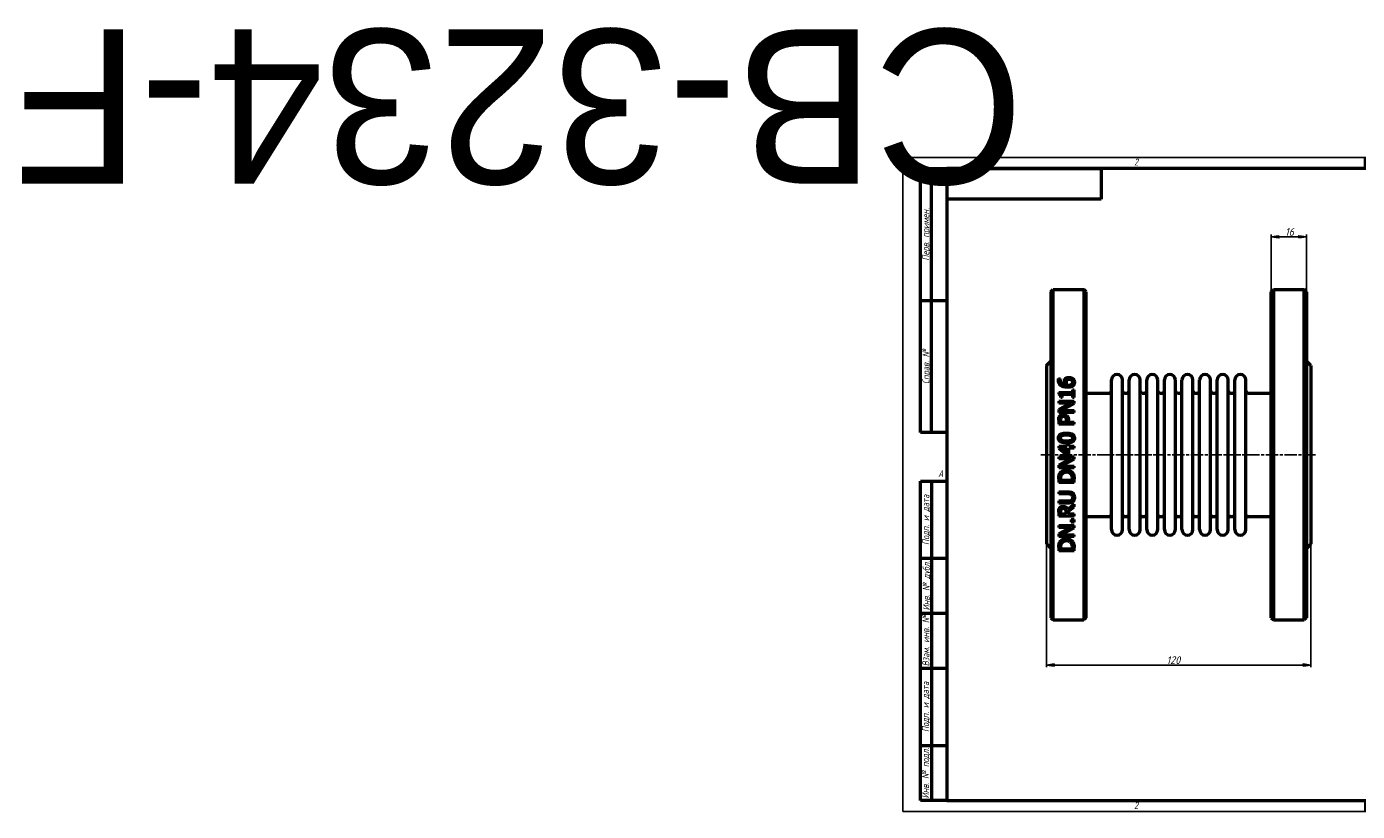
# Model space of a CAD drawing. Header units: millimetres. Extents: x -398 to 2682, y -69 to 356.
# Tile 1 of 4: x -398 to 206, y 0 to 356. Entities that reach past the tile are written whole.
import ezdxf
from ezdxf.enums import TextEntityAlignment as Align

# ---------------------------------------------------------------- set-up
doc = ezdxf.new("R2018")
doc.units = ezdxf.units.MM
doc.linetypes.add('CHAIN', pattern=[0.7087, 0.4724, -0.0591, 0.1181, -0.0591])
for name, color, linetype, lineweight in [('Видимый контур (ГОСТ)', 7, 'Continuous', 50), ('Кромка (ГОСТ)', 7, 'Continuous', 50), ('Обозначение (ГОСТ)', 7, 'Continuous', 25), ('Осевая линия (ГОСТ)', 7, 'Continuous', 25), ('Размер (ГОСТ)', 7, 'Continuous', 25), ('Эскизная геометрия (ГОСТ)', 7, 'Continuous', 50)]:
    doc.layers.add(name, color=color, linetype=linetype, lineweight=lineweight)
doc.styles.add('Альтернативный текст (ГОСТ)', font='arial.ttf', dxfattribs={"width": 0.8})
doc.styles.add('Обычный текст (ГОСТ)', font='GOST Common Italic.ttf')
doc.dimstyles.new('Обычный (ГОСТ)', dxfattribs={"dimtxt": 3.5, "dimasz": 3.5, "dimexe": 1, "dimexo": 0, "dimgap": 0.5, "dimtad": 1, "dimtxsty": 'Обычный текст (ГОСТ)', "dimblk": 'Filled-1', "dimcen": 0.09, "dimdle": 15, "dimclrd": 256, "dimclre": 256, "dimclrt": 256, "dimazin": 2, "dimtfac": 0.714286, "dimtdec": 3, "dimtmove": 0, "dimatfit": 3, "dimfxl": 1, "dimtolj": 1, "dimlwd": 25, "dimlwe": 25, "dimarcsym": 0})

# ---------------------------------------------------------------- blocks, each defined once
blk = doc.blocks.new('Рамки ГОСТ - Рамка')
at = {"layer": 'Кромка (ГОСТ)', "lineweight": 25}
for p, q in [((0, 0), (0, 297)), ((0, 297), (420, 297)), ((420, 297), (420, 0)), ((420, 0), (0, 0))]:
    blk.add_line(p, q, dxfattribs=at)
at = {"layer": 'Кромка (ГОСТ)'}
for p, q in [((210, 292), (210, 297)), ((415, 292), (20, 292)), ((20, 292), (20, 5)), ((415, 5), (415, 292)), ((20, 5), (415, 5)), ((210, 5), (210, 0))]:
    blk.add_line(p, q, dxfattribs=at)
at = {"layer": 'Кромка (ГОСТ)', "char_height": 3.17, "attachment_point": 1, "style": 'Альтернативный текст (ГОСТ)'}
for s, insert, width in [('\\fGOST Common|b0|i1;{\\H3.1700;2}', (105, 296.5), 5.2328), ('\\fGOST Common|b0|i1;{\\H3.1700;1}', (315.02, 296.44), 5.2327), ('\\fGOST Common|b0|i1;{\\H3.1700;A}', (16, 155), 5.1335), ('\\fGOST Common|b0|i1;{\\H3.1700;A}', (416, 148.5), 5.0704), ('\\fGOST Common|b0|i1;{\\H3.1700;2}', (104.99, 4.3), 5.2328), ('\\fGOST Common|b0|i1;{\\H3.1700;1}', (315, 4.14), 6.6287), ('\\fGOST Common|b0|i1;{\\H3.1700;Формат А3}', (370, 4.39), 25.2103)]:
    blk.add_mtext(s, dxfattribs=dict(at, insert=insert, width=width))
blk = doc.blocks.new('ГОСТ - Доп. графы 1')
at = {"layer": 'Эскизная геометрия (ГОСТ)'}
for p, q in [((-12, 0), (-12, 145)), ((-12, 145), (0, 145)), ((-7, 145), (-7, 0)), ((-12, 110), (-7, 110)), ((-7, 110), (0, 110)), ((-12, 85), (-7, 85)), ((-7, 85), (0, 85)), ((-12, 60), (-7, 60)), ((-7, 60), (0, 60)), ((-12, 25), (-7, 25)), ((-7, 25), (0, 25)), ((0, 0), (-12, 0))]:
    blk.add_line(p, q, dxfattribs=at)
at = {"layer": 'Обозначение (ГОСТ)', "char_height": 3.17, "attachment_point": 5, "rotation": 90, "style": 'Альтернативный текст (ГОСТ)'}
for s, insert, width in [('\\fGOST Common|b0|i1;{\\H3.1700;Подп. и дата}', (-9.37, 127.41), 34.7679), ('\\fGOST Common|b0|i1;{\\H3.1700;Инв. № дубл.}', (-8.95, 97.55), 24.8438), ('\\fGOST Common|b0|i1;{\\H3.1700;Взам. инв. №}', (-9.58, 72.53), 24.8669), ('\\fGOST Common|b0|i1;{\\H3.1700;Подп. и дата}', (-9.5, 42.47), 35.1486), ('\\fGOST Common|b0|i1;{\\H3.1700;Инв. № подл.}', (-9.5, 12.41), 24.9618)]:
    blk.add_mtext(s, dxfattribs=dict(at, insert=insert, width=width))
at = {"layer": 'Обозначение (ГОСТ)', "lineweight": 30, "flags": 17}
for tag, p in [('Подп._и_дата_2', (-3.53, 127.51)), ('Инв._номер_дубликата', (-3.41, 97.47)), ('Взамен_инв._номера', (-3.46, 72.53)), ('Подп._и_дата_1', (-3.42, 42.35)), ('ИНВЕНТАРНЫЙ_НОМЕР', (-3.33, 12.68))]:
    blk.add_attdef(tag, text='', height=3.17, rotation=90, dxfattribs=at).set_placement(p, align=Align.MIDDLE_CENTER)
blk = doc.blocks.new('ГОСТ - Доп. графы 2')
at = {"layer": 'Эскизная геометрия (ГОСТ)'}
for p, q in [((-12, 0), (-12, 120)), ((-12, 120), (0, 120)), ((-7, 0), (-7, 120)), ((-12, 60), (0, 60)), ((0, 0), (-12, 0))]:
    blk.add_line(p, q, dxfattribs=at)
at = {"layer": 'Обозначение (ГОСТ)', "char_height": 3.17, "attachment_point": 5, "rotation": 90, "style": 'Альтернативный текст (ГОСТ)'}
for s, insert, width in [('\\fGOST Common|b0|i1;{\\H3.1700;Перв. примен.}', (-9.19, 90.05), 60.0143), ('\\fGOST Common|b0|i1;{\\H3.1700;Справ. №}', (-9.1, 30), 59.9357)]:
    blk.add_mtext(s, dxfattribs=dict(at, insert=insert, width=width))
at = {"layer": 'Обозначение (ГОСТ)', "lineweight": 30, "flags": 17}
for tag, p in [('Первичная_применяемость', (-3.65, 90.03)), ('Справочный_номер', (-3.55, 30.02))]:
    blk.add_attdef(tag, text='', height=3.17, rotation=90, dxfattribs=at).set_placement(p, align=Align.MIDDLE_CENTER)
blk = doc.blocks.new('ГОСТ - Доп. графы 3')
at = {"layer": 'Эскизная геометрия (ГОСТ)'}
for p, q in [((0, 0), (70, 0)), ((70, 0), (70, -14)), ((70, -14), (0, -14))]:
    blk.add_line(p, q, dxfattribs=at)
at = {"layer": 'Обозначение (ГОСТ)', "lineweight": 30}
blk.add_attdef('ОБОЗНАЧЕНИЕ', text='', height=5, rotation=180, dxfattribs=at).set_placement((34.94, -6.97), align=Align.MIDDLE_CENTER)
blk = doc.blocks.new('Filled-1')
at = {"color": 0}
for p, q in [((0, 0), (-1, 0.14)), ((-1, 0.14), (-1, -0.14)), ((-1, 0), (0, 0)), ((-1, -0.14), (0, 0))]:
    blk.add_line(p, q, dxfattribs=at)
at = {"color": 0, "flags": 128}
blk.add_lwpolyline([(-1, -0.14), (0, 0), (-1, 0.14), (-1, -0.14)], dxfattribs=at)
at = {"color": 0}
blk.add_solid([(-1, -0.14), (0, 0), (-1, 0.14), (-1, -0.14)], dxfattribs=at)
blk = doc.blocks.new('*D9')
at = {"layer": 'Defpoints', "color": 0, "linetype": 'Continuous', "transparency": 16777216}
for p in [(65.19, 121.45), (185.19, 121.45), (185.19, 66.45)]:
    blk.add_point(p, dxfattribs=at)
at = {"layer": 'Размер (ГОСТ)', "linetype": 'Continuous', "lineweight": 25, "transparency": 16777216}
for p, q in [((65.19, 121.45), (65.19, 65.45)), ((185.19, 121.45), (185.19, 65.45)), ((68.69, 66.45), (181.69, 66.45))]:
    blk.add_line(p, q, dxfattribs=at)
at = {"layer": 'Размер (ГОСТ)', "linetype": 'Continuous', "lineweight": 25, "transparency": 16777216, "xscale": 3.5, "yscale": 3.5, "zscale": 3.5, "rotation": 180}
blk.add_blockref('Filled-1', (65.19, 66.45), dxfattribs=at)
at = {"layer": 'Размер (ГОСТ)', "linetype": 'Continuous', "lineweight": 25, "transparency": 16777216, "xscale": 3.5, "yscale": 3.5, "zscale": 3.5}
blk.add_blockref('Filled-1', (185.19, 66.45), dxfattribs=at)
at = {"layer": 'Размер (ГОСТ)', "linetype": 'Continuous', "lineweight": 25, "transparency": 16777216, "insert": (119.66, 70.45), "char_height": 3.5, "attachment_point": 1, "style": 'Обычный текст (ГОСТ)'}
blk.add_mtext('\\A1;120', dxfattribs=at)
blk = doc.blocks.new('*D14')
at = {"layer": 'Defpoints', "color": 0, "linetype": 'Continuous', "transparency": 16777216}
for p in [(183.19, 260.95), (167.19, 235.95), (183.19, 235.95)]:
    blk.add_point(p, dxfattribs=at)
at = {"layer": 'Размер (ГОСТ)', "linetype": 'Continuous', "lineweight": 25, "transparency": 16777216}
for p, q in [((167.19, 235.95), (167.19, 261.95)), ((170.69, 260.95), (179.69, 260.95)), ((183.19, 235.95), (183.19, 261.95))]:
    blk.add_line(p, q, dxfattribs=at)
at = {"layer": 'Размер (ГОСТ)', "linetype": 'Continuous', "lineweight": 25, "transparency": 16777216, "xscale": 3.5, "yscale": 3.5, "zscale": 3.5, "rotation": 180}
blk.add_blockref('Filled-1', (167.19, 260.95), dxfattribs=at)
at = {"layer": 'Размер (ГОСТ)', "linetype": 'Continuous', "lineweight": 25, "transparency": 16777216, "xscale": 3.5, "yscale": 3.5, "zscale": 3.5}
blk.add_blockref('Filled-1', (183.19, 260.95), dxfattribs=at)
at = {"layer": 'Размер (ГОСТ)', "linetype": 'Continuous', "lineweight": 25, "transparency": 16777216, "insert": (173.47, 264.95), "char_height": 3.5, "attachment_point": 1, "style": 'Обычный текст (ГОСТ)'}
blk.add_mtext('\\A1;16', dxfattribs=at)

msp = doc.modelspace()

# ---------------------------------------------------------------- linework, layer by layer
at = {"layer": 'Видимый контур (ГОСТ)'}
for p, q in [((67.188, 235.947), (68.188, 236.947)), ((67.188, 235.947), (67.188, 87.947)), ((68.188, 86.947), (68.188, 236.947)), ((68.188, 236.947), (82.188, 236.947)), ((82.188, 236.947), (82.188, 86.947)), ((83.188, 235.947), (82.188, 236.947)), ((83.188, 87.947), (83.188, 235.947)), ((167.188, 235.947), (168.188, 236.947)), ((167.188, 87.947), (167.188, 235.947)), ((168.188, 236.947), (182.188, 236.947)), ((168.188, 236.947), (168.188, 86.947)), ((182.188, 86.947), (182.188, 236.947)), ((183.188, 235.947), (182.188, 236.947)), ((183.188, 235.947), (183.188, 87.947)), ((65.188, 202.447), (67.188, 204.447)), ((65.188, 202.447), (65.188, 121.447)), ((185.188, 202.447), (183.188, 204.447)), ((185.188, 202.447), (185.188, 121.447)), ((70.706, 196.515), (71.608, 196.515)), ((71.608, 196.475), (71.608, 196.515)), ((94.688, 127.947), (94.688, 195.947)), ((99.688, 127.947), (99.688, 195.947)), ((102.688, 127.947), (102.688, 195.947)), ((107.688, 127.947), (107.688, 195.947)), ((110.688, 127.947), (110.688, 195.947)), ((115.688, 127.947), (115.688, 195.947)), ((118.688, 127.947), (118.688, 195.947)), ((123.688, 127.947), (123.688, 195.947)), ((126.688, 127.947), (126.688, 195.947)), ((131.688, 127.947), (131.688, 195.947)), ((134.688, 127.947), (134.688, 195.947)), ((139.688, 127.947), (139.688, 195.947)), ((142.688, 127.947), (142.688, 195.947)), ((147.688, 127.947), (147.688, 195.947)), ((150.688, 127.947), (150.688, 195.947)), ((155.688, 127.947), (155.688, 195.947)), ((70.718, 190.167), (70.718, 189.441)), ((70.718, 190.167), (77.026, 190.167)), ((72.334, 187.995), (71.693, 187.995)), ((72.334, 187.995), (72.334, 189.265)), ((77.026, 189.265), (72.334, 189.265)), ((77.026, 191.41), (77.026, 190.167)), ((77.026, 191.41), (77.74, 191.41)), ((77.026, 189.265), (77.026, 187.995)), ((77.74, 187.995), (77.026, 187.995)), ((77.74, 187.995), (77.74, 191.41)), ((83.188, 189.947), (93.688, 189.947)), ((100.688, 189.947), (101.688, 189.947)), ((108.688, 189.947), (109.688, 189.947)), ((116.688, 189.947), (117.688, 189.947)), ((124.688, 189.947), (125.688, 189.947)), ((132.688, 189.947), (133.688, 189.947)), ((140.688, 189.947), (141.688, 189.947)), ((148.688, 189.947), (149.688, 189.947)), ((156.688, 189.947), (167.188, 189.947)), ((70.74, 186.225), (77.74, 186.225)), ((70.74, 186.225), (70.74, 185.357)), ((76.282, 185.357), (70.74, 185.357)), ((76.282, 185.357), (70.74, 182.538)), ((70.74, 182.538), (70.74, 181.216)), ((71.705, 182.084), (77.74, 185.181)), ((71.705, 182.084), (77.74, 182.084)), ((77.74, 185.181), (77.74, 186.225)), ((77.74, 181.216), (77.74, 182.084)), ((77.74, 181.216), (70.74, 181.216)), ((70.74, 177.665), (70.74, 175.906)), ((77.74, 175.906), (70.74, 175.906)), ((71.546, 176.837), (71.546, 177.608)), ((71.546, 176.837), (74.337, 176.837)), ((74.337, 177.472), (74.337, 176.837)), ((75.131, 176.837), (75.131, 177.625)), ((75.131, 176.837), (77.74, 176.837)), ((77.74, 175.906), (77.74, 176.837)), ((70.74, 165.866), (74.581, 165.866)), ((70.74, 165.866), (70.74, 165.004)), ((70.74, 165.004), (74.348, 161.872)), ((74.581, 162.61), (71.846, 164.964)), ((74.581, 164.964), (71.846, 164.964)), ((74.581, 166.7), (75.335, 166.7)), ((74.581, 166.7), (74.581, 165.866)), ((74.581, 164.964), (74.581, 162.61)), ((75.335, 165.866), (75.335, 166.7)), ((75.335, 165.866), (77.74, 165.866)), ((77.74, 164.964), (75.335, 164.964)), ((75.335, 161.872), (75.335, 164.964)), ((77.74, 164.964), (77.74, 165.866)), ((70.74, 160.976), (70.74, 160.108)), ((70.74, 160.976), (77.74, 160.976)), ((76.282, 160.108), (70.74, 157.289)), ((76.282, 160.108), (70.74, 160.108)), ((70.74, 157.289), (70.74, 155.967)), ((71.705, 156.835), (77.74, 159.932)), ((75.335, 161.872), (74.348, 161.872)), ((77.74, 159.932), (77.74, 160.976)), ((77.74, 155.967), (70.74, 155.967)), ((70.74, 151.032), (70.74, 149.438)), ((71.546, 150.368), (71.546, 151.077)), ((71.705, 156.835), (77.74, 156.835)), ((76.935, 151.077), (76.935, 150.368)), ((77.74, 155.967), (77.74, 156.835)), ((77.74, 149.438), (77.74, 151.049)), ((77.74, 149.438), (70.74, 149.438)), ((70.74, 145.098), (75.108, 145.098)), ((70.74, 145.098), (70.74, 144.168)), ((71.546, 150.368), (76.935, 150.368)), ((75.131, 144.168), (70.74, 144.168)), ((70.74, 140.963), (70.74, 140.033)), ((70.74, 140.963), (75.108, 140.963)), ((75.108, 140.033), (70.74, 140.033)), ((77.74, 139.562), (74.694, 137.072)), ((77.74, 138.354), (77.74, 139.562)), ((70.74, 135.948), (70.74, 134.145)), ((77.74, 134.145), (70.74, 134.145)), ((71.546, 135.075), (71.546, 135.999)), ((71.546, 135.075), (74.178, 135.075)), ((74.178, 135.892), (74.178, 135.075)), ((74.955, 136.141), (77.74, 138.354)), ((74.955, 135.075), (74.955, 136.141)), ((74.955, 135.075), (77.74, 135.075)), ((77.74, 134.145), (77.74, 135.075)), ((83.188, 133.947), (93.688, 133.947)), ((100.688, 133.947), (101.688, 133.947)), ((108.688, 133.947), (109.688, 133.947)), ((116.688, 133.947), (117.688, 133.947)), ((124.688, 133.947), (125.688, 133.947)), ((132.688, 133.947), (133.688, 133.947)), ((140.688, 133.947), (141.688, 133.947)), ((148.688, 133.947), (149.688, 133.947)), ((156.688, 133.947), (167.188, 133.947)), ((70.74, 129.811), (70.74, 128.943)), ((70.74, 129.811), (77.74, 129.811)), ((76.282, 128.943), (70.74, 126.123)), ((76.282, 128.943), (70.74, 128.943)), ((71.705, 125.67), (77.74, 128.767)), ((76.402, 132.533), (76.402, 131.41)), ((76.402, 132.533), (77.74, 132.533)), ((77.74, 131.41), (76.402, 131.41)), ((77.74, 131.41), (77.74, 132.533)), ((77.74, 128.767), (77.74, 129.811)), ((65.188, 121.447), (67.188, 119.447)), ((70.74, 126.123), (70.74, 124.802)), ((77.74, 124.802), (70.74, 124.802)), ((71.705, 125.67), (77.74, 125.67)), ((77.74, 124.802), (77.74, 125.67)), ((185.188, 121.447), (183.188, 119.447)), ((70.74, 119.867), (70.74, 118.273)), ((77.74, 118.273), (70.74, 118.273)), ((71.546, 119.203), (71.546, 119.912)), ((71.546, 119.203), (76.935, 119.203)), ((76.935, 119.912), (76.935, 119.203)), ((77.74, 118.273), (77.74, 119.884)), ((67.188, 87.947), (68.188, 86.947)), ((68.188, 86.947), (82.188, 86.947)), ((83.188, 87.947), (82.188, 86.947)), ((167.188, 87.947), (168.188, 86.947)), ((168.188, 86.947), (182.188, 86.947)), ((183.188, 87.947), (182.188, 86.947))]:
    msp.add_line(p, q, dxfattribs=at)
for centre, radius, start, end in [((97.188, 195.947), 2.5, 0, 180), ((105.188, 195.947), 2.5, 0, 180), ((113.188, 195.947), 2.5, 0, 180), ((121.188, 195.947), 2.5, 0, 180), ((129.188, 195.947), 2.5, 0, 180), ((137.188, 195.947), 2.5, 0, 180), ((145.188, 195.947), 2.5, 0, 180), ((153.188, 195.947), 2.5, 0, 180), ((93.688, 190.947), 1, 270, 0), ((100.688, 190.947), 1, 180, 270), ((101.688, 190.947), 1, 270, 0), ((108.688, 190.947), 1, 180, 270), ((109.688, 190.947), 1, 270, 0), ((116.688, 190.947), 1, 180, 270), ((117.688, 190.947), 1, 270, 0), ((124.688, 190.947), 1, 180, 270), ((125.688, 190.947), 1, 270, 0), ((132.688, 190.947), 1, 180, 270), ((133.688, 190.947), 1, 270, 0), ((140.688, 190.947), 1, 180, 270), ((141.688, 190.947), 1, 270, 0), ((148.688, 190.947), 1, 180, 270), ((149.688, 190.947), 1, 270, 0), ((156.688, 190.947), 1, 180, 270), ((93.688, 132.947), 1, 0, 90), ((100.688, 132.947), 1, 90, 180), ((101.688, 132.947), 1, 0, 90), ((108.688, 132.947), 1, 90, 180), ((109.688, 132.947), 1, 0, 90), ((116.688, 132.947), 1, 90, 180), ((117.688, 132.947), 1, 0, 90), ((124.688, 132.947), 1, 90, 180), ((125.688, 132.947), 1, 0, 90), ((132.688, 132.947), 1, 90, 180), ((133.688, 132.947), 1, 0, 90), ((140.688, 132.947), 1, 90, 180), ((141.688, 132.947), 1, 0, 90), ((148.688, 132.947), 1, 90, 180), ((149.688, 132.947), 1, 0, 90), ((156.688, 132.947), 1, 90, 180), ((97.188, 127.947), 2.5, 180, 0), ((105.188, 127.947), 2.5, 180, 0), ((113.188, 127.947), 2.5, 180, 0), ((121.188, 127.947), 2.5, 180, 0), ((129.188, 127.947), 2.5, 180, 0), ((137.188, 127.947), 2.5, 180, 0), ((145.188, 127.947), 2.5, 180, 0), ((153.188, 127.947), 2.5, 180, 0)]:
    msp.add_arc(centre, radius, start, end, dxfattribs=at)
for points, knots in [([(70.61, 195.721), (70.61, 195.804), (70.612, 195.888), (70.621, 196.05), (70.629, 196.137), (70.653, 196.316), (70.674, 196.419), (70.706, 196.515)], [0, 0, 0, 0, 0.028074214, 0.028074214, 0.054557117, 0.054557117, 0.087778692, 0.087778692, 0.087778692, 0.087778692]), ([(71.739, 193.35), (71.478, 193.535), (71.264, 193.757), (70.973, 194.189), (70.85, 194.413), (70.652, 195.032), (70.61, 195.378), (70.61, 195.721)], [0, 0, 0, 0, 0.09926796, 0.09926796, 0.16767623, 0.16767623, 0.24679178, 0.24679178, 0.24679178, 0.24679178]), ([(71.608, 196.475), (71.567, 196.396), (71.534, 196.298), (71.446, 195.996), (71.421, 195.801), (71.421, 195.596)], [0, 0, 0, 0, 0.0295558, 0.0295558, 0.1057744, 0.1057744, 0.1057744, 0.1057744]), ([(71.421, 195.596), (71.421, 195.334), (71.461, 195.073), (71.649, 194.606), (71.781, 194.411), (72.097, 194.099), (72.307, 193.936), (72.984, 193.656), (73.376, 193.582), (73.758, 193.548)], [0, 0, 0, 0, 0.08782361, 0.08782361, 0.1654934, 0.1654934, 0.22814886, 0.22814886, 0.29518383, 0.29518383, 0.29518383, 0.29518383]), ([(74.666, 192.584), (74.334, 192.584), (74, 192.602), (73.11, 192.721), (72.731, 192.847), (72.239, 193.039), (71.978, 193.178), (71.739, 193.35)], [0, 0, 0, 0, 0.09946799, 0.09946799, 0.26989058, 0.26989058, 0.49457696, 0.49457696, 0.49457696, 0.49457696]), ([(73.27, 195.006), (73.27, 195.137), (73.277, 195.269), (73.3, 195.464), (73.31, 195.529), (73.352, 195.74), (73.391, 195.854), (73.509, 196.107), (73.593, 196.239), (73.684, 196.362)], [0, 0, 0, 0, 0.04376264, 0.04376264, 0.06557054, 0.06557054, 0.11573229, 0.11573229, 0.17457801, 0.17457801, 0.17457801, 0.17457801]), ([(73.758, 193.548), (73.664, 193.684), (73.58, 193.825), (73.407, 194.183), (73.362, 194.341), (73.293, 194.594), (73.27, 194.8), (73.27, 195.006)], [0, 0, 0, 0, 0.05304896, 0.05304896, 0.12967932, 0.12967932, 0.42690585, 0.42690585, 0.42690585, 0.42690585]), ([(73.684, 196.362), (73.777, 196.485), (73.885, 196.598), (74.177, 196.825), (74.339, 196.902), (74.628, 197.016), (74.801, 197.06), (75.142, 197.111), (75.307, 197.122), (75.471, 197.122)], [0, 0, 0, 0, 0.0501765, 0.0501765, 0.11650465, 0.11650465, 0.20485538, 0.20485538, 0.28534776, 0.28534776, 0.28534776, 0.28534776]), ([(74.291, 195.692), (74.226, 195.609), (74.175, 195.519), (74.063, 195.218), (74.047, 194.973), (74.047, 194.796)], [0, 0, 0, 0, 0.03426703, 0.03426703, 0.10622455, 0.10622455, 0.10622455, 0.10622455]), ([(74.047, 194.796), (74.047, 194.676), (74.057, 194.557), (74.099, 194.314), (74.131, 194.197), (74.24, 193.894), (74.328, 193.717), (74.433, 193.548)], [0, 0, 0, 0, 0.03999167, 0.03999167, 0.0816572, 0.0816572, 0.14588228, 0.14588228, 0.14588228, 0.14588228]), ([(75.511, 196.169), (75.345, 196.169), (75.174, 196.156), (74.849, 196.087), (74.727, 196.036), (74.496, 195.904), (74.385, 195.806), (74.291, 195.692)], [0, 0, 0, 0, 0.04980703, 0.04980703, 0.10018066, 0.10018066, 0.16873469, 0.16873469, 0.16873469, 0.16873469]), ([(74.433, 193.548), (74.499, 193.544), (74.565, 193.541), (74.657, 193.535), (74.737, 193.531), (74.876, 193.531)], [0, 0, 0, 0, 0.019721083, 0.019721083, 0.027751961, 0.027751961, 0.027751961, 0.027751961]), ([(77.252, 193.355), (77.119, 193.228), (76.967, 193.12), (76.564, 192.897), (76.327, 192.815), (75.929, 192.696), (75.671, 192.65), (75.169, 192.595), (74.915, 192.584), (74.666, 192.584)], [0, 0, 0, 0, 0.05800752, 0.05800752, 0.14159222, 0.14159222, 0.27459938, 0.27459938, 0.40381822, 0.40381822, 0.40381822, 0.40381822]), ([(74.876, 193.531), (75.112, 193.531), (75.359, 193.542), (76.037, 193.635), (76.288, 193.75), (76.558, 193.898), (76.648, 193.959), (76.725, 194.03)], [0, 0, 0, 0, 0.07077594, 0.07077594, 0.20554033, 0.20554033, 0.2780896, 0.2780896, 0.2780896, 0.2780896]), ([(75.471, 197.122), (75.65, 197.122), (75.827, 197.107), (76.353, 197.01), (76.613, 196.891), (76.954, 196.699), (77.101, 196.59), (77.23, 196.464)], [0, 0, 0, 0, 0.05347595, 0.05347595, 0.16118874, 0.16118874, 0.25899191, 0.25899191, 0.25899191, 0.25899191]), ([(77.122, 194.904), (77.122, 195.077), (77.094, 195.248), (76.963, 195.551), (76.873, 195.678), (76.674, 195.863), (76.55, 195.96), (76.22, 196.087), (76.082, 196.119), (75.8, 196.161), (75.654, 196.169), (75.511, 196.169)], [0, 0, 0, 0, 0.05776592, 0.05776592, 0.10901168, 0.10901168, 0.1441958, 0.1441958, 0.1672173, 0.1672173, 0.19049366, 0.19049366, 0.19049366, 0.19049366]), ([(76.725, 194.03), (76.815, 194.111), (76.896, 194.2), (76.986, 194.342), (77.039, 194.432), (77.108, 194.68), (77.122, 194.792), (77.122, 194.904)], [0, 0, 0, 0, 0.037947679, 0.037947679, 0.054313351, 0.054313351, 0.067188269, 0.067188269, 0.067188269, 0.067188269]), ([(77.23, 196.464), (77.367, 196.332), (77.484, 196.187), (77.646, 195.924), (77.726, 195.775), (77.858, 195.358), (77.888, 195.129), (77.888, 194.898)], [0, 0, 0, 0, 0.0606194, 0.0606194, 0.10100107, 0.10100107, 0.14648364, 0.14648364, 0.14648364, 0.14648364]), ([(77.888, 194.898), (77.888, 194.744), (77.875, 194.59), (77.818, 194.29), (77.775, 194.146), (77.665, 193.89), (77.603, 193.776), (77.448, 193.556), (77.356, 193.451), (77.252, 193.355)], [0, 0, 0, 0, 0.05149719, 0.05149719, 0.10121784, 0.10121784, 0.14391993, 0.14391993, 0.18886005, 0.18886005, 0.18886005, 0.18886005]), ([(71.693, 187.995), (71.693, 188.195), (71.681, 188.41), (71.598, 188.86), (71.527, 188.999), (71.425, 189.154), (71.361, 189.218), (71.212, 189.318), (71.131, 189.354), (70.941, 189.414), (70.829, 189.432), (70.718, 189.441)], [0, 0, 0, 0, 0.06414457, 0.06414457, 0.14641199, 0.14641199, 0.22526935, 0.22526935, 0.29916208, 0.29916208, 0.39158152, 0.39158152, 0.39158152, 0.39158152]), ([(70.74, 177.665), (70.74, 177.861), (70.748, 178.063), (70.785, 178.437), (70.814, 178.624), (70.927, 179.049), (71.029, 179.284), (71.177, 179.497)], [0, 0, 0, 0, 0.06035066, 0.06035066, 0.11551895, 0.11551895, 0.19344882, 0.19344882, 0.19344882, 0.19344882]), ([(71.177, 179.497), (71.268, 179.63), (71.373, 179.752), (71.656, 180.002), (71.814, 180.092), (72.068, 180.214), (72.225, 180.262), (72.539, 180.319), (72.695, 180.331), (72.851, 180.331)], [0, 0, 0, 0, 0.04930326, 0.04930326, 0.11476632, 0.11476632, 0.20539009, 0.20539009, 0.29085015, 0.29085015, 0.29085015, 0.29085015]), ([(71.812, 178.856), (71.735, 178.74), (71.679, 178.613), (71.603, 178.353), (71.546, 178.101), (71.546, 177.608)], [0, 0, 0, 0, 0.042655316, 0.042655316, 0.08312317, 0.08312317, 0.08312317, 0.08312317]), ([(72.879, 179.361), (72.705, 179.361), (72.53, 179.339), (72.231, 179.237), (72.136, 179.178), (71.968, 179.055), (71.883, 178.962), (71.812, 178.856)], [0, 0, 0, 0, 0.05216182, 0.05216182, 0.09505989, 0.09505989, 0.16344778, 0.16344778, 0.16344778, 0.16344778]), ([(72.851, 180.331), (73.047, 180.331), (73.242, 180.308), (73.626, 180.211), (73.786, 180.143), (74.093, 179.987), (74.26, 179.866), (74.405, 179.718)], [0, 0, 0, 0, 0.05909096, 0.05909096, 0.11926123, 0.11926123, 0.21266379, 0.21266379, 0.21266379, 0.21266379]), ([(73.917, 178.964), (73.845, 179.036), (73.766, 179.101), (73.555, 179.236), (73.432, 179.285), (73.166, 179.348), (73.021, 179.361), (72.879, 179.361)], [0, 0, 0, 0, 0.03095386, 0.03095386, 0.07576292, 0.07576292, 0.12411604, 0.12411604, 0.12411604, 0.12411604]), ([(74.337, 177.472), (74.337, 177.647), (74.33, 177.83), (74.297, 178.149), (74.272, 178.31), (74.197, 178.55), (74.158, 178.641), (74.054, 178.815), (73.991, 178.893), (73.917, 178.964)], [0, 0, 0, 0, 0.05370315, 0.05370315, 0.09849206, 0.09849206, 0.12828758, 0.12828758, 0.15836196, 0.15836196, 0.15836196, 0.15836196]), ([(74.405, 179.718), (74.574, 179.546), (74.714, 179.353), (74.96, 178.877), (75.02, 178.646), (75.11, 178.22), (75.131, 177.916), (75.131, 177.625)], [0, 0, 0, 0, 0.07363029, 0.07363029, 0.16425885, 0.16425885, 0.34666495, 0.34666495, 0.34666495, 0.34666495]), ([(70.598, 169.57), (70.598, 169.851), (70.639, 170.131), (70.827, 170.603), (70.949, 170.791), (71.25, 171.098), (71.449, 171.252), (72.119, 171.562), (72.539, 171.662), (73.366, 171.783), (73.812, 171.805), (74.24, 171.805)], [0, 0, 0, 0, 0.08465958, 0.08465958, 0.15345576, 0.15345576, 0.21377663, 0.21377663, 0.28800372, 0.28800372, 0.36622062, 0.36622062, 0.36622062, 0.36622062]), ([(74.246, 167.329), (73.392, 167.329), (72.596, 167.412), (71.688, 167.742), (71.416, 167.886), (71.027, 168.24), (70.897, 168.411), (70.726, 168.76), (70.675, 168.92), (70.612, 169.245), (70.598, 169.408), (70.598, 169.57)], [0, 0, 0, 0, 0.25622915, 0.25622915, 0.37566922, 0.37566922, 0.46109933, 0.46109933, 0.52702548, 0.52702548, 0.59038283, 0.59038283, 0.59038283, 0.59038283]), ([(72.102, 170.597), (71.943, 170.534), (71.792, 170.448), (71.55, 170.218), (71.493, 170.109), (71.432, 169.97), (71.411, 169.895), (71.382, 169.737), (71.376, 169.653), (71.376, 169.57)], [0, 0, 0, 0, 0.05130216, 0.05130216, 0.10041424, 0.10041424, 0.1518149, 0.1518149, 0.20677779, 0.20677779, 0.20677779, 0.20677779]), ([(71.376, 169.57), (71.376, 169.418), (71.396, 169.266), (71.487, 169.034), (71.544, 168.929), (71.707, 168.761), (71.775, 168.707), (71.932, 168.607), (72.021, 168.563), (72.113, 168.526)], [0, 0, 0, 0, 0.0457026, 0.0457026, 0.07473597, 0.07473597, 0.09181132, 0.09181132, 0.11127406, 0.11127406, 0.11127406, 0.11127406]), ([(74.24, 170.852), (73.836, 170.852), (73.398, 170.839), (72.815, 170.777), (72.44, 170.731), (72.102, 170.597)], [0, 0, 0, 0, 0.12120023, 0.12120023, 0.17551022, 0.17551022, 0.17551022, 0.17551022]), ([(74.24, 171.805), (74.806, 171.805), (75.422, 171.768), (76.507, 171.531), (76.826, 171.373), (77.239, 171.109), (77.419, 170.944), (77.675, 170.573), (77.758, 170.389), (77.865, 169.989), (77.888, 169.779), (77.888, 169.57)], [0, 0, 0, 0, 0.16970911, 0.16970911, 0.33228256, 0.33228256, 0.49724519, 0.49724519, 0.63423999, 0.63423999, 0.77458365, 0.77458365, 0.77458365, 0.77458365]), ([(76.373, 170.602), (76.15, 170.69), (75.895, 170.743), (75.353, 170.817), (74.891, 170.852), (74.24, 170.852)], [0, 0, 0, 0, 0.07201969, 0.07201969, 0.16455976, 0.16455976, 0.16455976, 0.16455976]), ([(77.888, 169.57), (77.888, 169.293), (77.849, 169.015), (77.668, 168.544), (77.549, 168.356), (77.235, 168.026), (77.032, 167.878), (76.425, 167.591), (76.042, 167.493), (75.209, 167.356), (74.715, 167.329), (74.246, 167.329)], [0, 0, 0, 0, 0.08358834, 0.08358834, 0.15186889, 0.15186889, 0.22034564, 0.22034564, 0.30634223, 0.30634223, 0.41447122, 0.41447122, 0.41447122, 0.41447122]), ([(76.356, 168.521), (76.519, 168.581), (76.672, 168.666), (76.928, 168.902), (76.988, 169.015), (77.049, 169.15), (77.073, 169.23), (77.104, 169.396), (77.111, 169.483), (77.111, 169.57)], [0, 0, 0, 0, 0.05207462, 0.05207462, 0.1046246, 0.1046246, 0.17101717, 0.17101717, 0.24066574, 0.24066574, 0.24066574, 0.24066574]), ([(77.111, 169.57), (77.111, 169.725), (77.088, 169.881), (76.993, 170.111), (76.934, 170.217), (76.769, 170.381), (76.702, 170.432), (76.55, 170.527), (76.462, 170.568), (76.373, 170.602)], [0, 0, 0, 0, 0.04688503, 0.04688503, 0.07477281, 0.07477281, 0.09036338, 0.09036338, 0.10813526, 0.10813526, 0.10813526, 0.10813526]), ([(72.113, 168.526), (72.356, 168.43), (72.636, 168.376), (73.091, 168.323), (73.537, 168.282), (74.246, 168.282)], [0, 0, 0, 0, 0.0785255, 0.0785255, 0.13802777, 0.13802777, 0.13802777, 0.13802777]), ([(74.246, 168.282), (74.635, 168.282), (75.085, 168.292), (75.632, 168.342), (75.988, 168.38), (76.356, 168.521)], [0, 0, 0, 0, 0.11672236, 0.11672236, 0.16381576, 0.16381576, 0.16381576, 0.16381576]), ([(70.74, 151.032), (70.74, 151.334), (70.751, 151.653), (70.817, 152.301), (70.868, 152.518), (71.003, 152.984), (71.125, 153.278), (71.296, 153.539)], [0, 0, 0, 0, 0.09150872, 0.09150872, 0.19686668, 0.19686668, 0.38543731, 0.38543731, 0.38543731, 0.38543731]), ([(71.296, 153.539), (71.455, 153.778), (71.643, 153.991), (72.09, 154.37), (72.38, 154.557), (72.967, 154.79), (73.212, 154.854), (73.72, 154.939), (73.984, 154.957), (74.246, 154.957)], [0, 0, 0, 0, 0.08636142, 0.08636142, 0.17621094, 0.17621094, 0.23619337, 0.23619337, 0.29845227, 0.29845227, 0.29845227, 0.29845227]), ([(71.966, 152.927), (71.852, 152.734), (71.762, 152.532), (71.624, 152.085), (71.546, 151.723), (71.546, 151.077)], [0, 0, 0, 0, 0.06727927, 0.06727927, 0.14143014, 0.14143014, 0.14143014, 0.14143014]), ([(74.235, 153.987), (73.849, 153.987), (73.454, 153.941), (72.86, 153.734), (72.644, 153.622), (72.256, 153.321), (72.095, 153.137), (71.966, 152.927)], [0, 0, 0, 0, 0.11575769, 0.11575769, 0.18884067, 0.18884067, 0.26328043, 0.26328043, 0.26328043, 0.26328043]), ([(76.47, 153.012), (76.353, 153.185), (76.213, 153.338), (75.766, 153.695), (75.472, 153.803), (74.941, 153.954), (74.581, 153.987), (74.235, 153.987)], [0, 0, 0, 0, 0.06304355, 0.06304355, 0.17221552, 0.17221552, 0.35627873, 0.35627873, 0.35627873, 0.35627873]), ([(74.246, 154.957), (74.673, 154.957), (75.094, 154.899), (75.908, 154.631), (76.214, 154.449), (76.72, 154.092), (76.976, 153.835), (77.179, 153.528)], [0, 0, 0, 0, 0.12811513, 0.12811513, 0.25715419, 0.25715419, 0.44686568, 0.44686568, 0.44686568, 0.44686568]), ([(76.935, 151.077), (76.935, 151.278), (76.927, 151.483), (76.894, 151.824), (76.867, 152.062), (76.734, 152.553), (76.624, 152.792), (76.47, 153.012)], [0, 0, 0, 0, 0.06098727, 0.06098727, 0.10397098, 0.10397098, 0.15169925, 0.15169925, 0.15169925, 0.15169925]), ([(77.179, 153.528), (77.337, 153.276), (77.466, 153.009), (77.624, 152.505), (77.74, 152.041), (77.74, 151.049)], [0, 0, 0, 0, 0.08948285, 0.08948285, 0.15961191, 0.15961191, 0.15961191, 0.15961191]), ([(75.108, 145.098), (75.452, 145.098), (75.813, 145.074), (76.421, 144.946), (76.603, 144.874), (76.933, 144.704), (77.097, 144.58), (77.241, 144.429)], [0, 0, 0, 0, 0.10326107, 0.10326107, 0.18631287, 0.18631287, 0.29477638, 0.29477638, 0.29477638, 0.29477638]), ([(75.108, 140.963), (75.367, 140.963), (75.659, 140.976), (75.973, 141.034), (76.083, 141.057), (76.323, 141.148), (76.425, 141.2), (76.521, 141.264)], [0, 0, 0, 0, 0.07759274, 0.07759274, 0.0953423, 0.0953423, 0.10997242, 0.10997242, 0.10997242, 0.10997242]), ([(77.241, 140.702), (77.117, 140.576), (76.979, 140.468), (76.622, 140.26), (76.432, 140.199), (76.1, 140.112), (75.905, 140.08), (75.513, 140.041), (75.309, 140.033), (75.108, 140.033)], [0, 0, 0, 0, 0.05413008, 0.05413008, 0.12525603, 0.12525603, 0.21630685, 0.21630685, 0.31096495, 0.31096495, 0.31096495, 0.31096495]), ([(76.521, 143.867), (76.423, 143.932), (76.318, 143.985), (76.078, 144.076), (75.943, 144.108), (75.565, 144.159), (75.341, 144.168), (75.131, 144.168)], [0, 0, 0, 0, 0.03559136, 0.03559136, 0.07735772, 0.07735772, 0.12881725, 0.12881725, 0.12881725, 0.12881725]), ([(77.094, 142.563), (77.094, 142.705), (77.082, 142.848), (77.02, 143.169), (76.968, 143.302), (76.881, 143.486), (76.826, 143.574), (76.691, 143.736), (76.611, 143.808), (76.521, 143.867)], [0, 0, 0, 0, 0.0442903, 0.0442903, 0.10102548, 0.10102548, 0.15883257, 0.15883257, 0.21887118, 0.21887118, 0.21887118, 0.21887118]), ([(76.521, 141.264), (76.645, 141.346), (76.75, 141.448), (76.906, 141.672), (76.976, 141.807), (77.075, 142.176), (77.094, 142.372), (77.094, 142.563)], [0, 0, 0, 0, 0.04538445, 0.04538445, 0.08423539, 0.08423539, 0.12316843, 0.12316843, 0.12316843, 0.12316843]), ([(77.241, 144.429), (77.402, 144.265), (77.534, 144.081), (77.736, 143.668), (77.791, 143.47), (77.871, 143.055), (77.888, 142.805), (77.888, 142.563)], [0, 0, 0, 0, 0.0700285, 0.0700285, 0.14145093, 0.14145093, 0.23845196, 0.23845196, 0.23845196, 0.23845196]), ([(77.888, 142.563), (77.888, 142.365), (77.875, 142.165), (77.813, 141.76), (77.765, 141.585), (77.656, 141.298), (77.593, 141.169), (77.437, 140.922), (77.346, 140.807), (77.241, 140.702)], [0, 0, 0, 0, 0.06137287, 0.06137287, 0.12740289, 0.12740289, 0.18538331, 0.18538331, 0.24440428, 0.24440428, 0.24440428, 0.24440428]), ([(70.74, 135.948), (70.74, 136.137), (70.745, 136.332), (70.772, 136.729), (70.794, 136.895), (70.863, 137.265), (70.964, 137.505), (71.109, 137.73)], [0, 0, 0, 0, 0.06039616, 0.06039616, 0.12682302, 0.12682302, 0.28148417, 0.28148417, 0.28148417, 0.28148417]), ([(71.109, 137.73), (71.189, 137.853), (71.282, 137.966), (71.539, 138.208), (71.68, 138.291), (71.897, 138.406), (72.044, 138.454), (72.343, 138.512), (72.492, 138.524), (72.641, 138.524)], [0, 0, 0, 0, 0.04576964, 0.04576964, 0.10856815, 0.10856815, 0.2145474, 0.2145474, 0.31537956, 0.31537956, 0.31537956, 0.31537956]), ([(71.784, 137.111), (71.716, 137.008), (71.667, 136.896), (71.597, 136.661), (71.546, 136.433), (71.546, 135.999)], [0, 0, 0, 0, 0.038582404, 0.038582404, 0.078001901, 0.078001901, 0.078001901, 0.078001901]), ([(72.714, 137.554), (72.574, 137.554), (72.434, 137.537), (72.163, 137.452), (72.072, 137.395), (71.927, 137.291), (71.848, 137.206), (71.784, 137.111)], [0, 0, 0, 0, 0.04213238, 0.04213238, 0.08569797, 0.08569797, 0.16880682, 0.16880682, 0.16880682, 0.16880682]), ([(72.641, 138.524), (72.875, 138.524), (73.109, 138.496), (73.638, 138.338), (73.844, 138.199), (74.149, 137.954), (74.296, 137.794), (74.533, 137.443), (74.623, 137.261), (74.694, 137.072)], [0, 0, 0, 0, 0.07036302, 0.07036302, 0.16649809, 0.16649809, 0.29254647, 0.29254647, 0.41089645, 0.41089645, 0.41089645, 0.41089645]), ([(73.815, 137.157), (73.747, 137.229), (73.67, 137.292), (73.48, 137.41), (73.367, 137.457), (73.162, 137.513), (73.074, 137.529), (72.896, 137.549), (72.805, 137.554), (72.714, 137.554)], [0, 0, 0, 0, 0.03068372, 0.03068372, 0.06837344, 0.06837344, 0.09510118, 0.09510118, 0.1223528, 0.1223528, 0.1223528, 0.1223528]), ([(74.178, 135.892), (74.178, 136.022), (74.172, 136.155), (74.143, 136.445), (74.118, 136.575), (74.073, 136.749), (74.039, 136.838), (73.945, 137.008), (73.886, 137.086), (73.815, 137.157)], [0, 0, 0, 0, 0.04183745, 0.04183745, 0.09298945, 0.09298945, 0.14963494, 0.14963494, 0.20795116, 0.20795116, 0.20795116, 0.20795116]), ([(70.74, 119.867), (70.74, 120.154), (70.75, 120.457), (70.813, 121.126), (70.867, 121.341), (70.985, 121.773), (71.11, 122.091), (71.296, 122.374)], [0, 0, 0, 0, 0.10400582, 0.10400582, 0.24084704, 0.24084704, 0.59911264, 0.59911264, 0.59911264, 0.59911264]), ([(71.296, 122.374), (71.433, 122.581), (71.596, 122.773), (72.055, 123.188), (72.314, 123.336), (72.779, 123.567), (73.084, 123.662), (73.68, 123.771), (73.963, 123.792), (74.246, 123.792)], [0, 0, 0, 0, 0.08384564, 0.08384564, 0.20035756, 0.20035756, 0.3820023, 0.3820023, 0.53889193, 0.53889193, 0.53889193, 0.53889193]), ([(71.966, 121.761), (71.869, 121.597), (71.79, 121.428), (71.631, 120.973), (71.546, 120.585), (71.546, 119.912)], [0, 0, 0, 0, 0.06508529, 0.06508529, 0.16910072, 0.16910072, 0.16910072, 0.16910072]), ([(74.235, 122.822), (73.982, 122.822), (73.728, 122.802), (73.179, 122.695), (72.895, 122.594), (72.491, 122.347), (72.356, 122.238), (72.132, 122.005), (72.042, 121.886), (71.966, 121.761)], [0, 0, 0, 0, 0.07568148, 0.07568148, 0.16902308, 0.16902308, 0.22556307, 0.22556307, 0.27567371, 0.27567371, 0.27567371, 0.27567371]), ([(76.47, 121.846), (76.368, 121.997), (76.247, 122.136), (75.917, 122.419), (75.727, 122.522), (75.359, 122.681), (75.131, 122.739), (74.681, 122.809), (74.456, 122.822), (74.235, 122.822)], [0, 0, 0, 0, 0.06138933, 0.06138933, 0.14105141, 0.14105141, 0.24727139, 0.24727139, 0.34720771, 0.34720771, 0.34720771, 0.34720771]), ([(74.246, 123.792), (74.525, 123.792), (74.802, 123.767), (75.328, 123.662), (75.727, 123.554), (76.384, 123.175), (76.585, 123.027), (76.924, 122.705), (77.062, 122.54), (77.179, 122.363)], [0, 0, 0, 0, 0.08373324, 0.08373324, 0.16196392, 0.16196392, 0.20177937, 0.20177937, 0.23742204, 0.23742204, 0.23742204, 0.23742204]), ([(76.935, 119.912), (76.935, 120.109), (76.927, 120.309), (76.884, 120.765), (76.849, 120.941), (76.764, 121.318), (76.648, 121.592), (76.47, 121.846)], [0, 0, 0, 0, 0.07126673, 0.07126673, 0.16470122, 0.16470122, 0.46752835, 0.46752835, 0.46752835, 0.46752835]), ([(77.179, 122.363), (77.314, 122.147), (77.427, 121.922), (77.607, 121.425), (77.74, 120.939), (77.74, 119.884)], [0, 0, 0, 0, 0.08641278, 0.08641278, 0.18491502, 0.18491502, 0.18491502, 0.18491502])]:
    msp.add_open_spline(points, degree=3, knots=knots, dxfattribs=at)
at = {"layer": 'Осевая линия (ГОСТ)', "linetype": 'CHAIN', "ltscale": 11.993792}
msp.add_line((62.688, 161.947), (187.688, 161.947), dxfattribs=at)

# ---------------------------------------------------------------- block references
ref = msp.add_blockref('ГОСТ - Доп. графы 3', (20, 292))
lines = msp.add_mtext('CB-3234-F', dxfattribs={"layer": 'Обозначение (ГОСТ)', "insert": (54.942, 285.032), "char_height": 70.1248, "attachment_point": 1, "rotation": 180})
ref.add_attrib('ОБОЗНАЧЕНИЕ', '', (54.942, 285.032)).embed_mtext(lines)
for name, p in [('Рамки ГОСТ - Рамка', (0, 0)), ('ГОСТ - Доп. графы 2', (20, 172)), ('ГОСТ - Доп. графы 1', (20, 5))]:
    msp.add_blockref(name, p)

# ---------------------------------------------------------------- dimensions: what is measured, and where the dimension line sits
at = {"layer": 'Размер (ГОСТ)', "linetype": 'Continuous', "lineweight": 25}
dim = msp.add_linear_dim(base=(183.188, 260.947), p1=(167.188, 235.947), p2=(183.188, 235.947), angle=180, dimstyle='Обычный (ГОСТ)', override={"dimgap": 0.5, "dimdec": 2, "dimtol": 0, "dimlim": 0, "dimtp": 0, "dimtm": 0, "dimtdec": 3, "dimtofl": 0, "dimatfit": 1}, dxfattribs=at)
dim.commit()
dim.dimension.update_dxf_attribs({"geometry": '*D14', "text_midpoint": (175.188, 260.947), "dimtype": 160})
dim = msp.add_linear_dim(base=(185.188, 66.447), p1=(65.188, 121.447), p2=(185.188, 121.447), dimstyle='Обычный (ГОСТ)', override={"dimgap": 0.5, "dimdec": 2, "dimtol": 0, "dimlim": 0, "dimtp": 0, "dimtm": 0, "dimtdec": 3, "dimtofl": 0, "dimatfit": 1}, dxfattribs=at)
dim.commit()
dim.dimension.update_dxf_attribs({"geometry": '*D9', "text_midpoint": (122.688, 66.447), "dimtype": 160})

doc.saveas('drawing.dxf')
